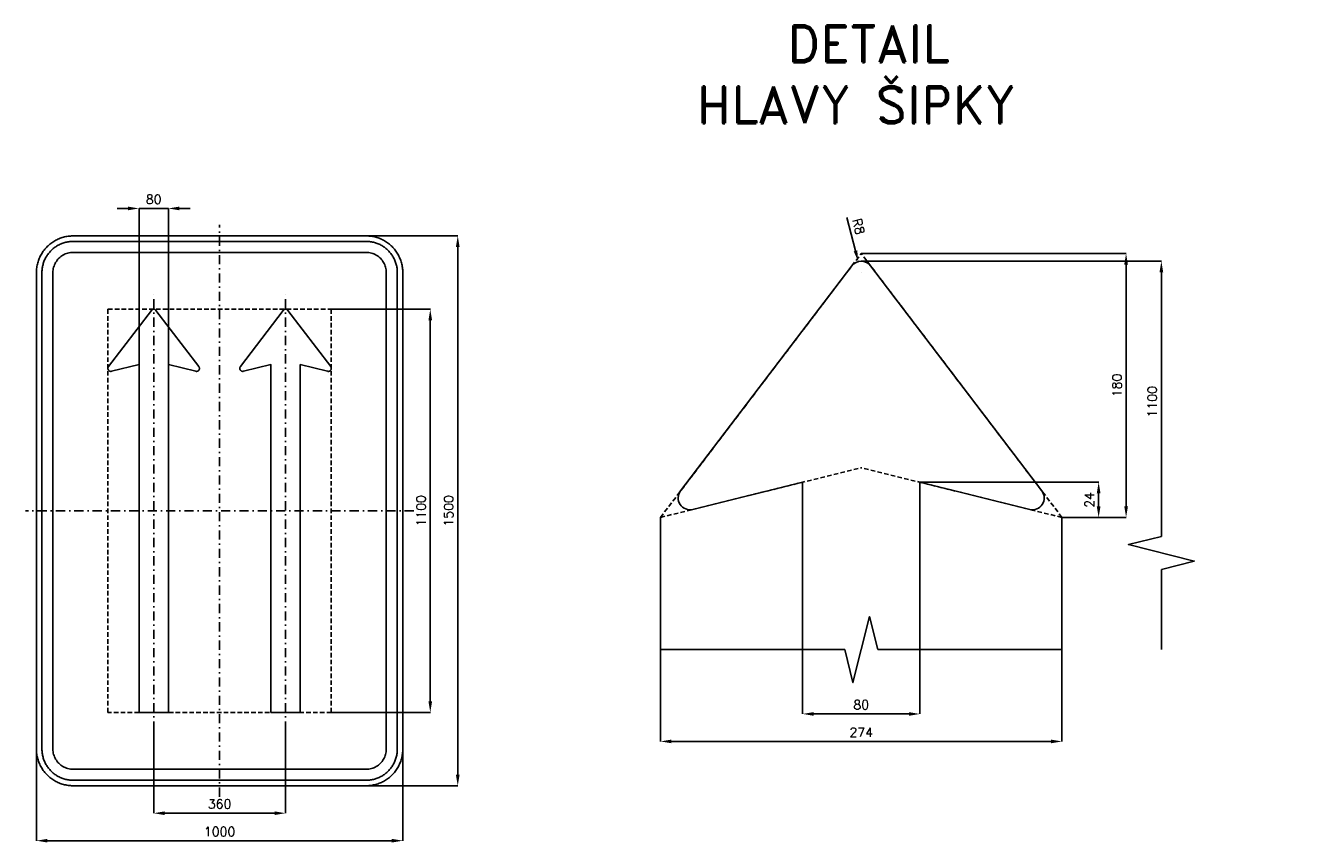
# Model space of a CAD drawing. Header units: millimetres. Extents: x -530 to 55072, y -905 to 1324.
import ezdxf

# ---------------------------------------------------------------- set-up
doc = ezdxf.new("R2010")
doc.units = ezdxf.units.MM
doc.header["$LTSCALE"] = 5
doc.linetypes.add('ČERCHOVANÁX2', pattern=[2, 1, -0.5, 0, -0.5])
doc.linetypes.add('ČÁRKOVANÁX2', pattern=[1.5, 1, -0.5])
for name, color, linetype in [('Kóty', 2, 'Continuous'), ('Rozpiska', 7, 'Continuous'), ('Značka', 7, 'Continuous')]:
    doc.layers.add(name, color=color, linetype=linetype)
doc.styles.get("Standard").update_dxf_attribs({"font": 'romand.shx', "height": 25})
doc.dimstyles.get("Standard").update_dxf_attribs({"dimtxt": 25, "dimasz": 30, "dimexe": 0.18, "dimexo": 0.0625, "dimgap": 12.5, "dimtad": 1, "dimdec": 0, "dimzin": 0, "dimdsep": 46, "dimtxsty": 'Standard', "dimcen": 0.09, "dimadec": 0, "dimazin": 0, "dimtfac": 1, "dimtdec": 0, "dimtofl": 0, "dimtmove": 0, "dimatfit": 3, "dimfxl": 1, "dimtolj": 1, "dimtzin": 0, "dimarcsym": 0})

# ---------------------------------------------------------------- blocks, each defined once
blk = doc.blocks.new('*D0')
at = {"layer": 'Defpoints', "color": 0, "transparency": 16777216}
for p in [(-140, 825), (-220.016, 399.23), (-140, 399.23)]:
    blk.add_point(p, dxfattribs=at)
at = {"layer": 'Kóty', "color": 0, "lineweight": -2, "transparency": 16777216}
for p, q in [((-250.016, 825), (-280.016, 825)), ((-220.016, 399.2925), (-220.016, 825.18)), ((-140, 399.2925), (-140, 825.18)), ((-110, 825), (-80, 825))]:
    blk.add_line(p, q, dxfattribs=at)
at = {"layer": 'Kóty', "color": 0, "transparency": 16777216}
for points in [[(-250.016, 830), (-250.016, 820), (-220.016, 825)], [(-110, 830), (-110, 820), (-140, 825)]]:
    blk.add_solid(points, dxfattribs=at)
at = {"layer": 'Kóty', "color": 0, "transparency": 16777216, "insert": (-180.008, 850), "char_height": 25, "attachment_point": 5}
blk.add_mtext('\\A1;80', dxfattribs=at)
blk = doc.blocks.new('*D1')
at = {"layer": 'Defpoints', "color": 0, "transparency": 16777216}
for p in [(-180, -600), (180, -600), (180, -825)]:
    blk.add_point(p, dxfattribs=at)
at = {"layer": 'Kóty', "color": 0, "lineweight": -2, "transparency": 16777216}
for p, q in [((-180, -600.0625), (-180, -825.18)), ((180, -600.0625), (180, -825.18)), ((-150, -825), (150, -825))]:
    blk.add_line(p, q, dxfattribs=at)
at = {"layer": 'Kóty', "color": 0, "transparency": 16777216}
for points in [[(-150, -820), (-150, -830), (-180, -825)], [(150, -820), (150, -830), (180, -825)]]:
    blk.add_solid(points, dxfattribs=at)
at = {"layer": 'Kóty', "color": 0, "transparency": 16777216, "insert": (0, -800), "char_height": 25, "attachment_point": 5}
blk.add_mtext('\\A1;360', dxfattribs=at)
blk = doc.blocks.new('*D2')
at = {"layer": 'Defpoints', "color": 0, "transparency": 16777216}
for p in [(-500, -576.2), (500, -596.8), (500, -900)]:
    blk.add_point(p, dxfattribs=at)
at = {"layer": 'Kóty', "color": 0, "lineweight": -2, "transparency": 16777216}
for p, q in [((-500, -576.2), (-500, -900.2)), ((500, -596.9), (500, -900.2)), ((-470, -900), (470, -900))]:
    blk.add_line(p, q, dxfattribs=at)
at = {"layer": 'Kóty', "color": 0, "transparency": 16777216}
for points in [[(-470, -895), (-470, -905), (-500, -900)], [(470, -895), (470, -905), (500, -900)]]:
    blk.add_solid(points, dxfattribs=at)
at = {"layer": 'Kóty', "color": 0, "transparency": 16777216, "insert": (0, -875), "char_height": 25, "attachment_point": 5}
blk.add_mtext('\\A1;1000', dxfattribs=at)
blk = doc.blocks.new('*D3')
at = {"layer": 'Defpoints', "color": 0, "transparency": 16777216}
for p in [(304.861, 550), (575, 550), (304.861, -550)]:
    blk.add_point(p, dxfattribs=at)
at = {"layer": 'Kóty', "color": 0, "lineweight": -2, "transparency": 16777216}
for p, q in [((304.9235, 550), (575.18, 550)), ((575, -520), (575, 520)), ((304.9235, -550), (575.18, -550))]:
    blk.add_line(p, q, dxfattribs=at)
at = {"layer": 'Kóty', "color": 0, "transparency": 16777216}
for points in [[(570, 520), (580, 520), (575, 550)], [(570, -520), (580, -520), (575, -550)]]:
    blk.add_solid(points, dxfattribs=at)
at = {"layer": 'Kóty', "color": 0, "transparency": 16777216, "insert": (550, 0), "char_height": 25, "attachment_point": 5, "rotation": 90}
blk.add_mtext('\\A1;1100', dxfattribs=at)
blk = doc.blocks.new('*D4')
at = {"layer": 'Defpoints', "color": 0, "transparency": 16777216}
for p in [(339.5, 750), (351.4, -750), (650, -750)]:
    blk.add_point(p, dxfattribs=at)
at = {"layer": 'Kóty', "color": 0, "lineweight": -2, "transparency": 16777216}
for p, q in [((339.6, 750), (650.2, 750)), ((650, 720), (650, -720)), ((351.5, -750), (650.2, -750))]:
    blk.add_line(p, q, dxfattribs=at)
at = {"layer": 'Kóty', "color": 0, "transparency": 16777216}
for points in [[(645, 720), (655, 720), (650, 750)], [(645, -720), (655, -720), (650, -750)]]:
    blk.add_solid(points, dxfattribs=at)
at = {"layer": 'Kóty', "color": 0, "transparency": 16777216, "insert": (625, 0), "char_height": 25, "attachment_point": 5, "rotation": 90}
blk.add_mtext('\\A1;1500', dxfattribs=at)
blk = doc.blocks.new('*D6')
at = {"layer": 'Defpoints', "color": 0, "transparency": 16777216}
for p in [(1591.4, -378.7), (1911.4, -378.7), (1911.4, -554.2)]:
    blk.add_point(p, dxfattribs=at)
at = {"layer": 'Kóty', "color": 0, "lineweight": -2, "transparency": 16777216}
for p, q in [((1591.4, -378.8), (1591.4, -554.3)), ((1911.4, -378.8), (1911.4, -554.3)), ((1621.4, -554.2), (1881.4, -554.2))]:
    blk.add_line(p, q, dxfattribs=at)
at = {"layer": 'Kóty', "color": 0, "transparency": 16777216}
for points in [[(1621.4, -549.2), (1621.4, -559.2), (1591.4, -554.2)], [(1881.4, -549.2), (1881.4, -559.2), (1911.4, -554.2)]]:
    blk.add_solid(points, dxfattribs=at)
at = {"layer": 'Kóty', "color": 0, "transparency": 16777216, "insert": (1751.4, -529.2), "char_height": 25, "attachment_point": 5}
blk.add_mtext('\\A1;80', dxfattribs=at)
blk = doc.blocks.new('*D7')
at = {"layer": 'Defpoints', "color": 0, "transparency": 16777216}
for p in [(1911.4, 78), (2399.4, 78), (2299.4, -18.1)]:
    blk.add_point(p, dxfattribs=at)
at = {"layer": 'Kóty', "color": 0, "lineweight": -2, "transparency": 16777216}
for p, q in [((1911.4, 78), (2399.6, 78)), ((2399.4, 11.9), (2399.4, 48)), ((2299.4, -18.1), (2399.6, -18.1))]:
    blk.add_line(p, q, dxfattribs=at)
at = {"layer": 'Kóty', "color": 0, "transparency": 16777216}
for points in [[(2394.4, 48), (2404.4, 48), (2399.4, 78)], [(2394.4, 11.9), (2404.4, 11.9), (2399.4, -18.1)]]:
    blk.add_solid(points, dxfattribs=at)
at = {"layer": 'Kóty', "color": 0, "transparency": 16777216, "insert": (2374.4, 29.9), "char_height": 25, "attachment_point": 5, "rotation": 90}
blk.add_mtext('\\A1;24', dxfattribs=at)
blk = doc.blocks.new('*D8')
at = {"layer": 'Defpoints', "color": 0, "transparency": 16777216}
for p in [(1203.4, -18), (2299.4, -18.1), (2299.4, -629.2)]:
    blk.add_point(p, dxfattribs=at)
at = {"layer": 'Kóty', "color": 0, "lineweight": -2, "transparency": 16777216}
for p, q in [((1203.4, -18.1), (1203.4, -629.3)), ((2299.4, -18.2), (2299.4, -629.3)), ((1233.4, -629.2), (2269.4, -629.2))]:
    blk.add_line(p, q, dxfattribs=at)
at = {"layer": 'Kóty', "color": 0, "transparency": 16777216}
for points in [[(1233.4, -624.2), (1233.4, -634.2), (1203.4, -629.2)], [(2269.4, -624.2), (2269.4, -634.2), (2299.4, -629.2)]]:
    blk.add_solid(points, dxfattribs=at)
at = {"layer": 'Kóty', "color": 0, "transparency": 16777216, "insert": (1751.4, -604.2), "char_height": 25, "attachment_point": 5}
blk.add_mtext('\\A1;274', dxfattribs=at)
blk = doc.blocks.new('*D9')
at = {"layer": 'Defpoints', "color": 0, "transparency": 16777216}
for p in [(1751.4, 702), (2474.4, 702), (2299.4, -18)]:
    blk.add_point(p, dxfattribs=at)
at = {"layer": 'Kóty', "color": 0, "lineweight": -2, "transparency": 16777216}
for p, q in [((1751.4, 702), (2474.6, 702)), ((2474.4, 12), (2474.4, 672)), ((2299.4, -18), (2474.6, -18))]:
    blk.add_line(p, q, dxfattribs=at)
at = {"layer": 'Kóty', "color": 0, "transparency": 16777216}
for points in [[(2469.4, 672), (2479.4, 672), (2474.4, 702)], [(2469.4, 12), (2479.4, 12), (2474.4, -18)]]:
    blk.add_solid(points, dxfattribs=at)
at = {"layer": 'Kóty', "color": 0, "transparency": 16777216, "insert": (2449.4, 342), "char_height": 25, "attachment_point": 5, "rotation": 90}
blk.add_mtext('\\A1;180', dxfattribs=at)
blk = doc.blocks.new('*D10')
at = {"layer": 'Defpoints', "color": 0, "transparency": 16777216}
for p in [(1743.3, 680.1), (1751.4, 649.1)]:
    blk.add_point(p, dxfattribs=at)
at = {"layer": 'Kóty', "color": 0, "lineweight": -2, "transparency": 16777216}
for p, q in [((1711.9, 800.3), (1735.7, 709.1)), ((1751.3, 649.1), (1751.5, 649.1)), ((1751.4, 649), (1751.4, 649.2))]:
    blk.add_line(p, q, dxfattribs=at)
at = {"layer": 'Kóty', "color": 0, "transparency": 16777216}
blk.add_solid([(1740.6, 710.4), (1730.9, 707.9), (1743.3, 680.1)], dxfattribs=at)
at = {"layer": 'Kóty', "color": 0, "transparency": 16777216, "insert": (1744.2, 775.6), "char_height": 25, "attachment_point": 5, "rotation": 284.6361}
blk.add_mtext('\\A1;R8', dxfattribs=at)

msp = doc.modelspace()

# ---------------------------------------------------------------- linework, layer by layer
at = {"layer": 'Kóty'}
for p, q in [((1751.4, 681.1), (2570.8, 681.1)), ((2570.6, -69.8), (2570.6, 651.1)), ((2570.6, -159.8), (2570.6, -378.7)), ((2570.6, -348.7), (2570.6, -159.8))]:
    msp.add_line(p, q, dxfattribs=at)
for points in [[(-220, 825), (-140, 825)], [(2570.6, -69.8), (2480.6, -92.3), (2660.6, -137.3), (2570.6, -159.8)]]:
    msp.add_lwpolyline(points, dxfattribs=at)
msp.add_solid([(2565.6, 651.1), (2575.6, 651.1), (2570.6, 681.1)], dxfattribs=at)
at = {"layer": 'Značka', "color": 6, "linetype": 'ČÁRKOVANÁX2', "ltscale": 2.5}
for p, q in [((1203.4, -18), (1751.4, 702)), ((2299.4, -18), (1751.4, 702)), ((1203.4, -18), (1751.4, 117.6)), ((2299.4, -18), (1751.4, 117.6))]:
    msp.add_line(p, q, dxfattribs=at)
at = {"layer": 'Značka', "color": 7}
for p, q in [((1203.4, -378.7), (1706.4, -378.7)), ((1796.4, -378.7), (2299.4, -378.7))]:
    msp.add_line(p, q, dxfattribs=at)
at = {"layer": 'Značka', "color": 6, "linetype": 'ČERCHOVANÁX2', "ltscale": 5}
for points in [[(0, -780), (0, 780)], [(-180, -600), (-180, 600)], [(180, -600), (180, 600)], [(530, 0), (-530, 0)]]:
    msp.add_lwpolyline(points, dxfattribs=at)
at = {"layer": 'Značka', "color": 5}
for points in [[(-400, -750), (-400.4, -750), (-400.8, -750, -0.03218), (-413.7, -749.1, -0.035443), (-426.4, -746.5, -0.036267), (-438.7, -742.3, -0.03442), (-450.2, -736.5, -0.033722), (-461, -729.3, -0.034085), (-470.7, -720.7, -0.034209), (-479.3, -711, -0.034229), (-486.5, -700.2, -0.034044), (-492.3, -688.7, -0.033412), (-496.5, -676.4, -0.034127), (-499.1, -663.7, -0.036745), (-500, -650.8), (-500, -650.4), (-500, -650), (-500, 650), (-500, 650.4), (-500, 650.8, -0.03218), (-499.1, 663.7, -0.035441), (-496.5, 676.4, -0.03627), (-492.3, 688.7, -0.034417), (-486.5, 700.2, -0.033719), (-479.3, 711, -0.034078), (-470.7, 720.7, -0.034208), (-461, 729.3, -0.034227), (-450.2, 736.5, -0.034051), (-438.7, 742.3, -0.033416), (-426.4, 746.5, -0.034129), (-413.7, 749.1, -0.036746), (-400.8, 750), (-400.4, 750), (-400, 750), (400, 750), (400.4, 750), (400.8, 750, -0.032179), (413.7, 749.1, -0.035451), (426.4, 746.5, -0.036282), (438.7, 742.3, -0.034425), (450.2, 736.5, -0.033731), (461, 729.3, -0.034081), (470.7, 720.7, -0.034214), (479.3, 711, -0.034229), (486.5, 700.2, -0.034034), (492.3, 688.6, -0.033411), (496.5, 676.4, -0.034122), (499.1, 663.7, -0.036741), (500, 650.8), (500, 650.4), (500, 650), (500, -650), (500, -650.4), (500, -650.8, -0.032179), (499.1, -663.7, -0.035442), (496.5, -676.4, -0.036264), (492.3, -688.7, -0.034415), (486.5, -700.2, -0.033719), (479.3, -711, -0.034086), (470.7, -720.7, -0.034205), (461, -729.3, -0.03423), (450.2, -736.5, -0.034046), (438.7, -742.3, -0.033413), (426.4, -746.5, -0.034127), (413.7, -749.1, -0.036745), (400.8, -750), (400.4, -750), (400, -750), (-400, -750)], [(-400, -735), (-400.3, -735), (-400.7, -735, -0.03218), (-411.6, -734.2, -0.035443), (-422.4, -732, -0.036267), (-432.9, -728.5, -0.03442), (-442.7, -723.5, -0.033721), (-451.9, -717.4, -0.034085), (-460.1, -710.1, -0.034209), (-467.4, -701.9, -0.034229), (-473.5, -692.7, -0.034045), (-478.4, -682.9, -0.033412), (-482, -672.4, -0.034127), (-484.3, -661.6, -0.036745), (-485, -650.7), (-485, -650.3), (-485, -650), (-485, 650), (-485, 650.3), (-485, 650.7, -0.032181), (-484.2, 661.6, -0.035444), (-482, 672.4, -0.036267), (-478.5, 682.9, -0.034419), (-473.5, 692.7, -0.033711), (-467.4, 701.9, -0.034078), (-460.1, 710.1, -0.034195), (-451.9, 717.4, -0.034219), (-442.7, 723.5, -0.034051), (-432.9, 728.4, -0.033409), (-422.4, 732, -0.034121), (-411.6, 734.3, -0.036745), (-400.7, 735), (-400.3, 735), (-400, 735), (400, 735), (400.3, 735), (400.7, 735, -0.032174), (411.6, 734.2, -0.03544), (422.4, 732, -0.036261), (432.9, 728.5, -0.03443), (442.7, 723.5, -0.033731), (451.9, 717.4, -0.03408), (460.1, 710.1, -0.034212), (467.4, 701.9, -0.03423), (473.5, 692.7, -0.034037), (478.4, 682.9, -0.033418), (482, 672.4, -0.034127), (484.3, 661.6, -0.036751), (485, 650.7), (485, 650.3), (485, 650), (485, -650), (485, -650.3), (485, -650.7, -0.032185), (484.2, -661.6, -0.03545), (482, -672.4, -0.036271), (478.5, -682.9, -0.034419), (473.5, -692.7, -0.033715), (467.4, -701.9, -0.034083), (460.1, -710.1, -0.034209), (451.9, -717.4, -0.034231), (442.7, -723.5, -0.034042), (432.9, -728.4, -0.033411), (422.4, -732, -0.034127), (411.6, -734.3, -0.036745), (400.7, -735), (400.3, -735), (400, -735), (-400, -735)], [(-400, -705), (400, -705), (400.2, -705), (400.4, -705, 0.03218), (407.5, -704.5, 0.035442), (414.5, -703.1, 0.036265), (421.3, -700.8, 0.034422), (427.6, -697.6, 0.033717), (433.6, -693.6, 0.034088), (438.9, -688.9, 0.034212), (443.6, -683.6, 0.034229), (447.6, -677.6, 0.034042), (450.7, -671.3, 0.033412), (453.1, -664.5, 0.034125), (454.5, -657.5, 0.036743), (455, -650.4), (455, -650.2), (455, -650), (455, 650), (455, 650.2), (455, 650.4, 0.032187), (454.5, 657.5, 0.035442), (453.1, 664.5, 0.036278), (450.8, 671.3, 0.034421), (447.6, 677.6, 0.033718), (443.6, 683.5, 0.034078), (438.9, 688.9, 0.034199), (433.6, 693.6, 0.034236), (427.6, 697.6, 0.03403), (421.3, 700.8, 0.033395), (414.5, 703, 0.034109), (407.5, 704.5, 0.036744), (400.4, 705), (400.2, 705), (400, 705), (-400, 705), (-400.2, 705), (-400.4, 705, 0.032171), (-407.5, 704.5, 0.035429), (-414.5, 703, 0.036266), (-421.3, 700.8, 0.034431), (-427.6, 697.6, 0.033735), (-433.6, 693.6, 0.034079), (-438.9, 688.9, 0.034224), (-443.6, 683.5, 0.034235), (-447.6, 677.6, 0.03404), (-450.7, 671.3, 0.033409), (-453.1, 664.5, 0.034125), (-454.5, 657.5, 0.036745), (-455, 650.4), (-455, 650.2), (-455, 650), (-455, -650), (-455, -650.2), (-455, -650.4, 0.03218), (-454.5, -657.5, 0.035443), (-453.1, -664.5, 0.036267), (-450.8, -671.3, 0.034421), (-447.6, -677.6, 0.033721), (-443.6, -683.6, 0.034084), (-438.9, -688.9, 0.034208), (-433.6, -693.6, 0.03423), (-427.6, -697.6, 0.034044), (-421.3, -700.7, 0.033412), (-414.5, -703.1, 0.034127), (-407.5, -704.5, 0.036745), (-400.4, -705), (-400.2, -705), (-400, -705)], [(1725.9, 668.5), (1258.4, 54.2, 0.707858), (1291.5, 3.8), (1591.4, 78)], [(1911.4, 78), (2211.2, 3.8, 0.707858), (2244.4, 54.2), (1776.8, 668.5)], [(-140, 399.2), (-140, -550), (-220, -550), (-220, 375.2), (-220, 375.2), (-220, 399.2), (-295, 380.7), (-295.1, 380.7), (-295.2, 380.6), (-295.4, 380.6), (-295.6, 380.5), (-296.7, 380.5), (-297.7, 380.5), (-298.7, 380.7), (-299.7, 381), (-300.7, 381.4), (-301.6, 382), (-302.4, 382.6), (-303.1, 383.4), (-303.7, 384.2), (-304.2, 385.2), (-304.6, 386.1, -0.034388), (-304.8, 387.2, -0.034438), (-304.9, 388.2, -0.034566), (-304.9, 389.3, -0.034471), (-304.7, 390.3, -0.033939), (-304.4, 391.3, -0.034384), (-304, 392.2), (-303.4, 393.1), (-303.3, 393.2), (-303.3, 393.3), (-186.4, 546.9), (-186.3, 546.9), (-186.3, 547), (-185.7, 547.7), (-185, 548.3), (-184.2, 548.9), (-183.2, 549.3), (-182.3, 549.7), (-181.2, 549.9), (-180.2, 550), (-179.1, 550), (-178.1, 549.8), (-177.1, 549.5), (-176.2, 549), (-175.3, 548.5), (-174.5, 547.8), (-173.8, 547), (-173.7, 547), (-173.7, 546.9), (-56.8, 393.3), (-56.7, 393.2), (-56.7, 393.1), (-56.5, 393), (-56.4, 392.8), (-55.9, 391.9, -0.035496), (-55.5, 390.9, -0.036091), (-55.2, 389.9, -0.034609), (-55.1, 388.8, -0.034082), (-55.2, 387.8, -0.034472), (-55.3, 386.7, -0.034558), (-55.6, 385.7, -0.034402), (-56, 384.8, -0.034274), (-56.6, 383.9), (-57.2, 383.1), (-58, 382.3), (-58.8, 381.7), (-59.7, 381.2), (-60.7, 380.8), (-61.7, 380.6), (-62.8, 380.5), (-63.8, 380.5), (-64.8, 380.6), (-65, 380.7), (-65.1, 380.7), (-140, 399.2)], [(220, 399.2), (220, -550), (140, -550), (140, 375.2), (140, 375.2), (140, 399.2), (65, 380.7), (64.9, 380.7), (64.8, 380.6), (64.6, 380.6), (64.4, 380.5), (63.3, 380.5), (62.3, 380.5), (61.3, 380.7), (60.3, 381), (59.3, 381.4), (58.4, 382), (57.6, 382.6), (56.9, 383.4), (56.3, 384.2, -0.034374), (55.8, 385.2, -0.034402), (55.4, 386.1, -0.034287), (55.2, 387.2, -0.034387), (55.1, 388.2, -0.034507), (55.1, 389.2, -0.034405), (55.3, 390.3, -0.033908), (55.6, 391.3, -0.034345), (56, 392.2, -0.036279), (56.6, 393.1), (56.7, 393.2), (56.7, 393.3), (173.6, 546.9), (173.7, 546.9), (173.7, 547), (174.3, 547.7), (175, 548.3), (175.8, 548.9), (176.8, 549.3), (177.7, 549.7), (178.8, 549.9), (179.8, 550), (180.9, 550), (181.9, 549.8), (182.9, 549.5), (183.8, 549), (184.7, 548.5), (185.5, 547.8), (186.2, 547), (186.3, 547), (186.3, 546.9), (303.2, 393.3), (303.3, 393.2), (303.3, 393.1), (303.5, 393), (303.6, 392.8, -0.032883), (304.1, 391.9, -0.035504), (304.5, 390.9, -0.036176), (304.8, 389.9, -0.034568), (304.9, 388.8, -0.034115), (304.8, 387.8, -0.034573), (304.7, 386.7, -0.034643), (304.4, 385.7, -0.034307), (304, 384.8, -0.034324), (303.4, 383.9, -0.034525), (302.8, 383.1, -0.034565), (302, 382.3, -0.034252), (301.2, 381.7, -0.034206), (300.3, 381.2, -0.034582), (299.3, 380.8, -0.034512), (298.3, 380.6, -0.033499), (297.2, 380.5, -0.034458), (296.2, 380.5, -0.038246), (295.2, 380.6), (295.1, 380.7), (294.9, 380.7), (220, 399.2)]]:
    msp.add_lwpolyline(points, format="xyb", dxfattribs=at)
at = {"layer": 'Značka', "color": 6, "linetype": 'ČÁRKOVANÁX2', "ltscale": 2.5}
msp.add_lwpolyline([(-304.9, -550), (-304.9, 550), (304.9, 550), (304.9, -550), (-304.9, -550)], dxfattribs=at)
at = {"layer": 'Značka', "color": 5}
for points in [[(1591.4, 78), (1591.4, -378.7)], [(1911.4, 78), (1911.4, -378.7)]]:
    msp.add_lwpolyline(points, dxfattribs=at)
at = {"layer": 'Značka', "color": 7}
msp.add_lwpolyline([(1706.4, -378.7), (1728.9, -468.7), (1773.9, -288.7), (1796.4, -378.7)], dxfattribs=at)
at = {"layer": 'Značka', "color": 5}
msp.add_arc((1751.4, 649.1), 32, 37.2752, 142.7248, dxfattribs=at)

# ---------------------------------------------------------------- texts
at = {"layer": 'Kóty', "color": 2, "insert": (2545.6, 297.7), "char_height": 25, "attachment_point": 5, "rotation": 90}
msp.add_mtext('\\A1;1100', dxfattribs=at)
at = {"layer": 'Rozpiska', "color": 7, "insert": (1013.5, 1324.2), "char_height": 100, "attachment_point": 1}
msp.add_mtext_dynamic_manual_height_columns('\\pi536.09186;DETAIL\\P\\pi288.47281;HLAVY ŠIPKY{\\H2.11905x; }', width=1538.85, gutter_width=100, heights=[0], dxfattribs=at)

# ---------------------------------------------------------------- dimensions: what is measured, and where the dimension line sits
at = {"layer": 'Kóty'}
for base, p1, p2, picture, middle in [((-140, 825), (-220, 399.2), (-140, 399.2), '*D0', (-180, 850)), ((500, -900), (-500, -576.2), (500, -596.8), '*D2', (0, -875)), ((180, -825), (-180, -600), (180, -600), '*D1', (0, -800))]:
    dim = msp.add_linear_dim(base=base, p1=p1, p2=p2, dimstyle='Standard', dxfattribs=at)
    dim.commit()
    dim.dimension.update_dxf_attribs({"geometry": picture, "text_midpoint": middle})
dim = msp.add_radius_dim(center=(1751.4, 649.1), mpoint=(1743.3, 680.1), text='R8', dimstyle='Standard', dxfattribs=at)
dim.commit()
dim.dimension.update_dxf_attribs({"geometry": '*D10', "text_midpoint": (1744.2, 775.6)})
for base, p1, p2, picture, middle in [((650, -750), (339.5, 750), (351.4, -750), '*D4', (625, 0)), ((575, 550), (304.9, -550), (304.9, 550), '*D3', (550, 0))]:
    dim = msp.add_linear_dim(base=base, p1=p1, p2=p2, angle=90, dimstyle='Standard', dxfattribs=at)
    dim.commit()
    dim.dimension.update_dxf_attribs({"geometry": picture, "text_midpoint": middle})
for base, p1, p2, text, picture, middle in [((2474.4, 702), (2299.4, -18), (1751.4, 702), '180', '*D9', (2449.4, 342)), ((2399.4, 78), (2299.4, -18.1), (1911.4, 78), '24', '*D7', (2374.4, 29.9))]:
    dim = msp.add_linear_dim(base=base, p1=p1, p2=p2, angle=90, text=text, dimstyle='Standard', dxfattribs=at)
    dim.commit()
    dim.dimension.update_dxf_attribs({"geometry": picture, "text_midpoint": middle})
for base, p1, p2, text, picture, middle in [((2299.4, -629.2), (1203.4, -18), (2299.4, -18.1), '274', '*D8', (1751.4, -604.2)), ((1911.4, -554.2), (1591.4, -378.7), (1911.4, -378.7), '80', '*D6', (1751.4, -529.2))]:
    dim = msp.add_linear_dim(base=base, p1=p1, p2=p2, text=text, dimstyle='Standard', dxfattribs=at)
    dim.commit()
    dim.dimension.update_dxf_attribs({"geometry": picture, "text_midpoint": middle})

doc.saveas('drawing.dxf')
